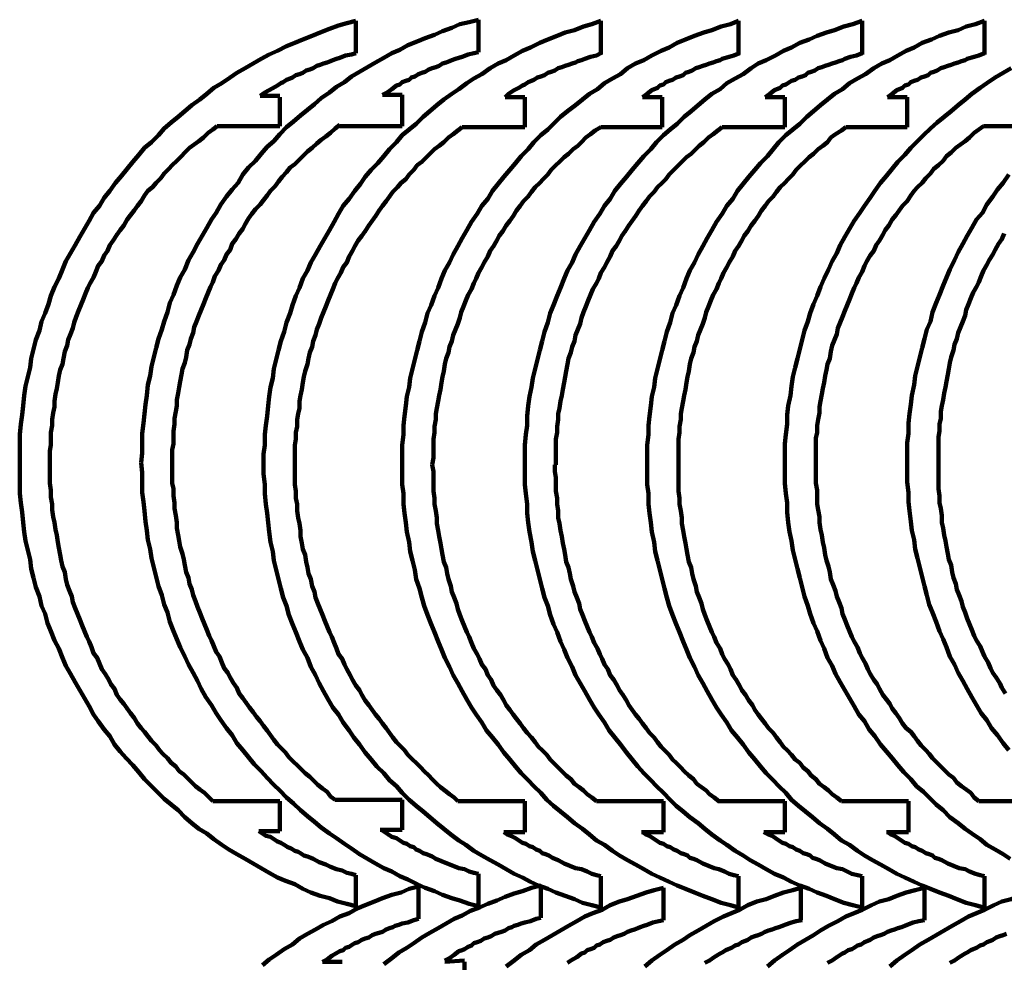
# Model space of a CAD drawing. Header units: inches. Extents: x 3 to 395, y -1 to 557.
# Tile 5 of 13: x 3 to 98, y 465 to 556. Entities that reach past the tile are written whole.
import ezdxf

# ---------------------------------------------------------------- set-up
doc = ezdxf.new("R2010")
doc.units = ezdxf.units.IN
doc.layers.add('P', color=250, linetype='CONTINUOUS', lineweight=100)

msp = doc.modelspace()

# ---------------------------------------------------------------- linework, layer by layer
at = {"layer": 'P', "color": 0, "linetype": 'CONTINUOUS'}
for points in [[(3, 512.889), (3, 513.778), (3, 514.778), (3, 515.667), (3.111, 516.667), (3.222, 517.556), (3.333, 518.444), (3.444, 519.444), (3.556, 520.333), (3.778, 521.222), (4, 522.111), (4.111, 523), (4.333, 523.889), (4.556, 524.778), (4.889, 525.667), (5.111, 526.556), (5.444, 527.333), (5.778, 528.222), (6, 529), (6.333, 529.889), (6.778, 530.667), (7.111, 531.556), (7.444, 532.333), (7.889, 533.111), (8.333, 533.889), (8.778, 534.667), (9.222, 535.444), (9.667, 536.222), (10.111, 537), (10.667, 537.667), (11.111, 538.444), (11.667, 539.111), (12.222, 539.889), (12.778, 540.556), (13.333, 541.222), (13.889, 541.889), (14.444, 542.556), (15, 543.222), (15.667, 543.778), (16.333, 544.444), (16.889, 545.111), (17.556, 545.667), (18.222, 546.222), (18.889, 546.778), (19.556, 547.333), (20.333, 547.889), (21, 548.444), (21.667, 549), (22.444, 549.444), (23.222, 550), (23.889, 550.444), (24.667, 550.889), (25.444, 551.333), (26.222, 551.778), (27, 552.222), (27.778, 552.556), (28.667, 553), (29.444, 553.333), (30.222, 553.667), (31.111, 554), (31.889, 554.333), (32.778, 554.667), (33.667, 555), (34.444, 555.222), (35.333, 555.444)], [(14.667, 513), (14.778, 513.889), (14.778, 514.889), (14.778, 515.778), (14.889, 516.778), (15, 517.667), (15.111, 518.556), (15.222, 519.444), (15.333, 520.444), (15.556, 521.333), (15.667, 522.222), (15.889, 523.111), (16.111, 524), (16.333, 524.889), (16.667, 525.778), (16.889, 526.556), (17.222, 527.444), (17.444, 528.333), (17.778, 529.111), (18.111, 530), (18.444, 530.778), (18.889, 531.556), (19.222, 532.444), (19.667, 533.222), (20.111, 534), (20.556, 534.778), (21, 535.556), (21.444, 536.333), (21.889, 537), (22.333, 537.778), (22.889, 538.556), (23.444, 539.222), (24, 539.889), (24.444, 540.667), (25, 541.333), (25.667, 542), (26.222, 542.667), (26.778, 543.333), (27.444, 543.889), (28, 544.556), (28.667, 545.222), (29.333, 545.778), (30, 546.333), (30.667, 546.889), (31.333, 547.444), (32, 548), (32.778, 548.556), (33.444, 549.111), (34.222, 549.556), (34.889, 550.111), (35.667, 550.556), (36.444, 551), (37.222, 551.444), (38, 551.889), (38.778, 552.333), (39.556, 552.667), (40.333, 553.111), (41.222, 553.444), (42, 553.778), (42.889, 554.111), (43.667, 554.444), (44.556, 554.778), (45.333, 555.111), (46.222, 555.333), (47.111, 555.556)], [(26.444, 512.778), (26.444, 513.778), (26.556, 514.667), (26.556, 515.667), (26.667, 516.556), (26.778, 517.444), (26.889, 518.444), (27, 519.333), (27.111, 520.222), (27.333, 521.111), (27.444, 522), (27.667, 522.889), (27.889, 523.778), (28.111, 524.667), (28.444, 525.556), (28.667, 526.444), (29, 527.333), (29.222, 528.111), (29.556, 529), (29.889, 529.778), (30.222, 530.667), (30.667, 531.444), (31, 532.222), (31.444, 533), (31.889, 533.778), (32.333, 534.556), (32.778, 535.333), (33.222, 536.111), (33.667, 536.889), (34.111, 537.667), (34.667, 538.333), (35.222, 539.111), (35.778, 539.778), (36.222, 540.444), (36.778, 541.111), (37.444, 541.778), (38, 542.444), (38.556, 543.111), (39.222, 543.778), (39.778, 544.444), (40.444, 545), (41.111, 545.556), (41.778, 546.222), (42.444, 546.778), (43.111, 547.333), (43.778, 547.889), (44.556, 548.444), (45.222, 548.889), (46, 549.444), (46.667, 549.889), (47.444, 550.333), (48.222, 550.889), (49, 551.333), (49.778, 551.667), (50.556, 552.111), (51.333, 552.556), (52.111, 552.889), (53, 553.333), (53.778, 553.667), (54.667, 554), (55.444, 554.333), (56.333, 554.556), (57.222, 554.889), (58, 555.111), (58.889, 555.444)], [(35.333, 555.444), (35.333, 552.333)], [(39.778, 512.778), (39.778, 513.778), (39.778, 514.667), (39.889, 515.667), (39.889, 516.556), (40, 517.444), (40.111, 518.444), (40.222, 519.333), (40.444, 520.222), (40.556, 521.111), (40.778, 522), (41, 522.889), (41.222, 523.778), (41.444, 524.667), (41.667, 525.556), (42, 526.444), (42.222, 527.333), (42.556, 528.111), (42.889, 529), (43.222, 529.778), (43.556, 530.667), (43.889, 531.444), (44.333, 532.222), (44.667, 533), (45.111, 533.778), (45.556, 534.556), (46, 535.333), (46.444, 536.111), (47, 536.889), (47.444, 537.667), (48, 538.333), (48.444, 539.111), (49, 539.778), (49.556, 540.444), (50.111, 541.111), (50.667, 541.778), (51.222, 542.444), (51.889, 543.111), (52.444, 543.778), (53.111, 544.444), (53.778, 545), (54.333, 545.556), (55, 546.222), (55.667, 546.778), (56.444, 547.333), (57.111, 547.889), (57.778, 548.444), (58.556, 548.889), (59.222, 549.444), (60, 549.889), (60.778, 550.333), (61.444, 550.889), (62.222, 551.333), (63, 551.667), (63.778, 552.111), (64.667, 552.556), (65.444, 552.889), (66.222, 553.333), (67, 553.667), (67.889, 554), (68.778, 554.333), (69.556, 554.556), (70.444, 554.889), (71.333, 555.111), (72.111, 555.444)], [(47.111, 555.556), (47.111, 552.444)], [(51.556, 512.778), (51.556, 513.778), (51.556, 514.667), (51.667, 515.667), (51.778, 516.556), (51.778, 517.444), (51.889, 518.444), (52, 519.333), (52.222, 520.222), (52.333, 521.111), (52.556, 522), (52.778, 522.889), (53, 523.778), (53.222, 524.667), (53.444, 525.556), (53.778, 526.444), (54, 527.333), (54.333, 528.111), (54.667, 529), (55, 529.778), (55.333, 530.667), (55.667, 531.444), (56.111, 532.222), (56.444, 533), (56.889, 533.778), (57.333, 534.556), (57.778, 535.333), (58.222, 536.111), (58.778, 536.889), (59.222, 537.667), (59.778, 538.333), (60.222, 539.111), (60.778, 539.778), (61.333, 540.444), (61.889, 541.111), (62.444, 541.778), (63, 542.444), (63.667, 543.111), (64.222, 543.778), (64.889, 544.444), (65.556, 545), (66.222, 545.556), (66.889, 546.222), (67.556, 546.778), (68.222, 547.333), (68.889, 547.889), (69.556, 548.444), (70.333, 548.889), (71, 549.444), (71.778, 549.889), (72.556, 550.333), (73.333, 550.889), (74, 551.333), (74.778, 551.667), (75.667, 552.111), (76.444, 552.556), (77.222, 552.889), (78, 553.333), (78.889, 553.667), (79.667, 554), (80.556, 554.333), (81.333, 554.556), (82.222, 554.889), (83.111, 555.111), (84, 555.444)], [(58.889, 555.444), (58.889, 552.222)], [(63.333, 512.778), (63.333, 513.778), (63.333, 514.667), (63.444, 515.667), (63.444, 516.556), (63.556, 517.444), (63.667, 518.444), (63.778, 519.333), (64, 520.222), (64.111, 521.111), (64.333, 522), (64.556, 522.889), (64.778, 523.778), (65, 524.667), (65.222, 525.556), (65.556, 526.444), (65.778, 527.333), (66.111, 528.111), (66.444, 529), (66.778, 529.778), (67.111, 530.667), (67.444, 531.444), (67.889, 532.222), (68.222, 533), (68.667, 533.778), (69.111, 534.556), (69.556, 535.333), (70, 536.111), (70.556, 536.889), (71, 537.667), (71.556, 538.333), (72, 539.111), (72.556, 539.778), (73.111, 540.444), (73.667, 541.111), (74.222, 541.778), (74.889, 542.444), (75.444, 543.111), (76, 543.778), (76.667, 544.444), (77.333, 545), (78, 545.556), (78.667, 546.222), (79.333, 546.778), (80, 547.333), (80.667, 547.889), (81.333, 548.444), (82.111, 548.889), (82.778, 549.444), (83.556, 549.889), (84.333, 550.333), (85.111, 550.889), (85.889, 551.333), (86.667, 551.667), (87.444, 552.111), (88.222, 552.556), (89, 552.889), (89.778, 553.333), (90.667, 553.667), (91.444, 554), (92.333, 554.333), (93.222, 554.556), (94, 554.889), (94.889, 555.111), (95.778, 555.444)], [(72.111, 555.444), (72.111, 552.222)], [(84, 555.444), (84, 552.222)], [(95.778, 555.444), (95.778, 552.222)], [(26.111, 548.222), (26.556, 548.556), (27, 548.778), (27.556, 549.111), (27.778, 549.222), (28.111, 549.444), (28.333, 549.556), (28.667, 549.778), (29, 549.889), (29.222, 550), (29.556, 550.222), (29.889, 550.333), (30.222, 550.444), (30.556, 550.667), (30.889, 550.778), (31.222, 550.889), (31.556, 551.111), (31.889, 551.222), (32.222, 551.333), (32.556, 551.444), (32.889, 551.556), (33.111, 551.667), (33.444, 551.778), (33.778, 551.889), (34.333, 552.111), (34.889, 552.222), (35.333, 552.333)], [(37.889, 548.333), (38.333, 548.556), (38.778, 548.889), (39.222, 549.222), (39.556, 549.333), (39.778, 549.556), (40.111, 549.667), (40.444, 549.778), (40.667, 550), (41, 550.111), (41.333, 550.333), (41.667, 550.444), (42, 550.556), (42.333, 550.778), (42.667, 550.889), (43, 551), (43.333, 551.111), (43.667, 551.333), (44, 551.444), (44.333, 551.556), (44.556, 551.667), (44.889, 551.778), (45.222, 551.889), (45.556, 552), (46.111, 552.222), (46.667, 552.333), (47.111, 552.444)], [(49.667, 548.111), (50, 548.444), (50.556, 548.778), (51, 549), (51.333, 549.222), (51.556, 549.333), (51.889, 549.556), (52.222, 549.667), (52.444, 549.778), (52.778, 550), (53.111, 550.111), (53.444, 550.222), (53.778, 550.444), (54.111, 550.556), (54.444, 550.667), (54.778, 550.889), (55.111, 551), (55.444, 551.111), (55.778, 551.222), (56.111, 551.333), (56.444, 551.444), (56.667, 551.556), (57, 551.667), (57.333, 551.778), (57.889, 552), (58.444, 552.111), (58.889, 552.333)], [(62.889, 548.111), (63.333, 548.444), (63.778, 548.778), (64.333, 549), (64.556, 549.222), (64.889, 549.333), (65.111, 549.556), (65.444, 549.667), (65.778, 549.778), (66.111, 550), (66.444, 550.111), (66.778, 550.222), (67, 550.444), (67.333, 550.556), (67.667, 550.667), (68, 550.889), (68.333, 551), (68.667, 551.111), (69, 551.222), (69.333, 551.333), (69.667, 551.444), (70, 551.556), (70.333, 551.667), (70.556, 551.778), (71.222, 552), (71.667, 552.111), (72.222, 552.333)], [(74.667, 548.111), (75.111, 548.444), (75.556, 548.778), (76.111, 549), (76.333, 549.222), (76.667, 549.333), (77, 549.556), (77.222, 549.667), (77.556, 549.778), (77.889, 550), (78.222, 550.111), (78.556, 550.222), (78.778, 550.444), (79.111, 550.556), (79.444, 550.667), (79.778, 550.889), (80.111, 551), (80.444, 551.111), (80.778, 551.222), (81.111, 551.333), (81.444, 551.444), (81.778, 551.556), (82.111, 551.667), (82.333, 551.778), (82.889, 552), (83.444, 552.111), (84, 552.333)], [(86.444, 548.111), (86.889, 548.444), (87.333, 548.778), (87.889, 549), (88.111, 549.222), (88.444, 549.333), (88.667, 549.556), (89, 549.667), (89.333, 549.778), (89.667, 550), (90, 550.111), (90.333, 550.222), (90.556, 550.444), (90.889, 550.556), (91.222, 550.667), (91.556, 550.889), (91.889, 551), (92.222, 551.111), (92.556, 551.222), (92.889, 551.333), (93.222, 551.444), (93.556, 551.556), (93.889, 551.667), (94.111, 551.778), (94.778, 552), (95.222, 552.111), (95.778, 552.333)], [(76.556, 512.889), (76.556, 513.778), (76.556, 514.778), (76.667, 515.667), (76.778, 516.667), (76.778, 517.556), (76.889, 518.444), (77.111, 519.444), (77.222, 520.333), (77.333, 521.222), (77.556, 522.111), (77.778, 523), (78, 523.889), (78.222, 524.778), (78.444, 525.667), (78.778, 526.556), (79, 527.333), (79.333, 528.222), (79.667, 529), (80, 529.889), (80.333, 530.667), (80.778, 531.556), (81.111, 532.333), (81.556, 533.111), (81.889, 533.889), (82.333, 534.667), (82.778, 535.444), (83.222, 536.222), (83.778, 537), (84.222, 537.667), (84.778, 538.444), (85.222, 539.111), (85.778, 539.889), (86.333, 540.556), (86.889, 541.222), (87.444, 541.889), (88.111, 542.556), (88.667, 543.222), (89.222, 543.778), (89.889, 544.444), (90.556, 545.111), (91.222, 545.667), (91.889, 546.222), (92.556, 546.778), (93.222, 547.333), (93.889, 547.889), (94.556, 548.444), (95.333, 549), (96, 549.444), (96.778, 550), (97.556, 550.444), (98.333, 550.889)], [(26.111, 548.222), (28, 548.222)], [(37.889, 548.333), (39.778, 548.333)], [(39.778, 548.333), (39.778, 545.333)], [(28, 548.111), (28, 545.333)], [(49.667, 548.111), (51.556, 548.111)], [(51.556, 548.111), (51.556, 545.222)], [(62.889, 548.111), (64.778, 548.111)], [(64.778, 548.111), (64.778, 545.222)], [(74.667, 548.111), (76.556, 548.111)], [(76.556, 548.111), (76.556, 545.222)], [(86.444, 548.111), (88.333, 548.111)], [(88.333, 548.111), (88.333, 545.222)], [(5.889, 512.889), (5.889, 513.444), (5.889, 514.111), (6, 514.667), (6, 515.333), (6, 515.889), (6.111, 516.556), (6.111, 517.111), (6.222, 517.778), (6.333, 518.333), (6.333, 518.889), (6.444, 519.556), (6.556, 520.111), (6.667, 520.667), (6.778, 521.333), (6.889, 521.889), (7.111, 522.444), (7.222, 523), (7.333, 523.667), (7.556, 524.222), (7.667, 524.778), (7.889, 525.333), (8.111, 525.889), (8.222, 526.444), (8.444, 527), (8.667, 527.556), (8.889, 528.111), (9.111, 528.667), (9.333, 529.222), (9.556, 529.778), (9.778, 530.222), (10.111, 530.778), (10.333, 531.333), (10.556, 531.889), (10.889, 532.333), (11.111, 532.889), (11.444, 533.333), (11.667, 533.889), (12, 534.333), (12.333, 534.889), (12.667, 535.333), (13, 535.778), (13.333, 536.333), (13.667, 536.778), (14, 537.222), (14.333, 537.667), (14.667, 538.111), (15, 538.667), (15.333, 539.111), (15.778, 539.444), (16.111, 539.889), (16.556, 540.333), (16.889, 540.778), (17.333, 541.222), (17.667, 541.556), (18.111, 542), (18.556, 542.444), (18.889, 542.778), (19.333, 543.222), (19.778, 543.556), (20.222, 543.889), (20.667, 544.222), (21.111, 544.667), (21.556, 545), (22, 545.333)], [(17.667, 513), (17.667, 513.556), (17.667, 514.222), (17.778, 514.778), (17.778, 515.444), (17.778, 516), (17.889, 516.667), (17.889, 517.222), (18, 517.889), (18.111, 518.444), (18.111, 519), (18.222, 519.667), (18.333, 520.222), (18.444, 520.778), (18.556, 521.444), (18.667, 522), (18.889, 522.556), (19, 523.111), (19.111, 523.778), (19.333, 524.333), (19.444, 524.889), (19.667, 525.444), (19.778, 526), (20, 526.556), (20.222, 527.111), (20.444, 527.667), (20.667, 528.222), (20.889, 528.778), (21.111, 529.333), (21.333, 529.889), (21.556, 530.333), (21.778, 530.889), (22.111, 531.444), (22.333, 532), (22.667, 532.444), (22.889, 533), (23.222, 533.444), (23.444, 534), (23.778, 534.444), (24.111, 535), (24.444, 535.444), (24.667, 535.889), (25, 536.444), (25.333, 536.889), (25.667, 537.333), (26.111, 537.778), (26.444, 538.222), (26.778, 538.667), (27.111, 539.111), (27.556, 539.556), (27.889, 540), (28.222, 540.444), (28.667, 540.889), (29, 541.333), (29.444, 541.667), (29.889, 542.111), (30.222, 542.444), (30.667, 542.889), (31.111, 543.222), (31.556, 543.667), (32, 544), (32.444, 544.333), (32.889, 544.667), (33.333, 545.111), (33.778, 545.444)], [(22, 545.333), (28, 545.333)], [(33.778, 545.333), (39.778, 545.333)], [(79.556, 512.889), (79.556, 513.444), (79.556, 514.111), (79.556, 514.667), (79.556, 515.333), (79.667, 515.889), (79.667, 516.556), (79.778, 517.111), (79.889, 517.778), (79.889, 518.333), (80, 518.889), (80.111, 519.556), (80.222, 520.111), (80.333, 520.667), (80.444, 521.333), (80.556, 521.889), (80.667, 522.444), (80.889, 523), (81, 523.667), (81.111, 524.222), (81.333, 524.778), (81.556, 525.333), (81.667, 525.889), (81.889, 526.444), (82.111, 527), (82.333, 527.556), (82.556, 528.111), (82.778, 528.667), (83, 529.222), (83.222, 529.778), (83.444, 530.222), (83.667, 530.778), (84, 531.333), (84.222, 531.889), (84.444, 532.333), (84.778, 532.889), (85.111, 533.333), (85.333, 533.889), (85.667, 534.333), (86, 534.889), (86.222, 535.333), (86.556, 535.778), (86.889, 536.333), (87.222, 536.778), (87.556, 537.222), (87.889, 537.667), (88.333, 538.111), (88.667, 538.667), (89, 539.111), (89.333, 539.444), (89.778, 539.889), (90.111, 540.333), (90.556, 540.778), (90.889, 541.222), (91.333, 541.556), (91.778, 542), (92.111, 542.444), (92.556, 542.778), (93, 543.222), (93.444, 543.556), (93.889, 543.889), (94.333, 544.222), (94.778, 544.667), (95.222, 545), (95.667, 545.333)], [(95.667, 545.333), (101.556, 545.333)], [(29.444, 512.778), (29.444, 513.444), (29.444, 514), (29.444, 514.667), (29.556, 515.222), (29.556, 515.889), (29.667, 516.444), (29.667, 517.111), (29.778, 517.667), (29.889, 518.222), (29.889, 518.889), (30, 519.444), (30.111, 520), (30.222, 520.667), (30.333, 521.222), (30.444, 521.778), (30.667, 522.444), (30.778, 523), (30.889, 523.556), (31.111, 524.111), (31.222, 524.667), (31.444, 525.222), (31.556, 525.778), (31.778, 526.333), (32, 526.889), (32.222, 527.444), (32.444, 528), (32.667, 528.556), (32.889, 529.111), (33.111, 529.667), (33.333, 530.222), (33.556, 530.667), (33.889, 531.222), (34.111, 531.778), (34.444, 532.222), (34.667, 532.778), (35, 533.333), (35.222, 533.778), (35.556, 534.333), (35.889, 534.778), (36.222, 535.222), (36.556, 535.778), (36.889, 536.222), (37.222, 536.667), (37.556, 537.222), (37.889, 537.667), (38.222, 538.111), (38.556, 538.556), (38.889, 539), (39.333, 539.444), (39.667, 539.889), (40.111, 540.222), (40.444, 540.667), (40.889, 541.111), (41.222, 541.556), (41.667, 541.889), (42.111, 542.333), (42.444, 542.667), (42.889, 543.111), (43.333, 543.444), (43.778, 543.778), (44.222, 544.222), (44.667, 544.556), (45.111, 544.889), (45.556, 545.222)], [(42.667, 512.778), (42.778, 513.444), (42.778, 514), (42.778, 514.667), (42.778, 515.222), (42.889, 515.889), (42.889, 516.444), (43, 517.111), (43, 517.667), (43.111, 518.222), (43.222, 518.889), (43.333, 519.444), (43.444, 520), (43.556, 520.667), (43.667, 521.222), (43.778, 521.778), (43.889, 522.444), (44, 523), (44.222, 523.556), (44.333, 524.111), (44.556, 524.667), (44.667, 525.222), (44.889, 525.778), (45.111, 526.333), (45.333, 526.889), (45.444, 527.444), (45.667, 528), (45.889, 528.556), (46.111, 529.111), (46.444, 529.667), (46.667, 530.222), (46.889, 530.667), (47.111, 531.222), (47.444, 531.778), (47.667, 532.222), (48, 532.778), (48.222, 533.333), (48.556, 533.778), (48.889, 534.333), (49.111, 534.778), (49.444, 535.222), (49.778, 535.778), (50.111, 536.222), (50.444, 536.667), (50.778, 537.222), (51.111, 537.667), (51.444, 538.111), (51.889, 538.556), (52.222, 539), (52.556, 539.444), (53, 539.889), (53.333, 540.222), (53.778, 540.667), (54.111, 541.111), (54.556, 541.556), (54.889, 541.889), (55.333, 542.333), (55.778, 542.667), (56.222, 543.111), (56.667, 543.444), (57, 543.778), (57.444, 544.222), (57.889, 544.556), (58.333, 544.889), (58.889, 545.222)], [(45.556, 545.222), (51.556, 545.222)], [(54.556, 512.778), (54.556, 513.444), (54.556, 514), (54.556, 514.667), (54.556, 515.222), (54.667, 515.889), (54.667, 516.444), (54.778, 517.111), (54.778, 517.667), (54.889, 518.222), (55, 518.889), (55.111, 519.444), (55.222, 520), (55.333, 520.667), (55.444, 521.222), (55.556, 521.778), (55.667, 522.444), (55.778, 523), (56, 523.556), (56.111, 524.111), (56.333, 524.667), (56.444, 525.222), (56.667, 525.778), (56.889, 526.333), (57, 526.889), (57.222, 527.444), (57.444, 528), (57.667, 528.556), (57.889, 529.111), (58.111, 529.667), (58.444, 530.222), (58.667, 530.667), (58.889, 531.222), (59.222, 531.778), (59.444, 532.222), (59.778, 532.778), (60, 533.333), (60.333, 533.778), (60.667, 534.333), (60.889, 534.778), (61.222, 535.222), (61.556, 535.778), (61.889, 536.222), (62.222, 536.667), (62.556, 537.222), (62.889, 537.667), (63.222, 538.111), (63.556, 538.556), (64, 539), (64.333, 539.444), (64.778, 539.889), (65.111, 540.222), (65.444, 540.667), (65.889, 541.111), (66.333, 541.556), (66.667, 541.889), (67.111, 542.333), (67.556, 542.667), (68, 543.111), (68.333, 543.444), (68.778, 543.778), (69.222, 544.222), (69.667, 544.556), (70.111, 544.889), (70.556, 545.222)], [(58.889, 545.222), (64.778, 545.222)], [(66.333, 512.778), (66.333, 513.444), (66.333, 514), (66.333, 514.667), (66.333, 515.222), (66.444, 515.889), (66.444, 516.444), (66.556, 517.111), (66.556, 517.667), (66.667, 518.222), (66.778, 518.889), (66.889, 519.444), (67, 520), (67.111, 520.667), (67.222, 521.222), (67.333, 521.778), (67.444, 522.444), (67.556, 523), (67.778, 523.556), (67.889, 524.111), (68.111, 524.667), (68.222, 525.222), (68.444, 525.778), (68.667, 526.333), (68.889, 526.889), (69, 527.444), (69.222, 528), (69.444, 528.556), (69.667, 529.111), (70, 529.667), (70.222, 530.222), (70.444, 530.667), (70.667, 531.222), (71, 531.778), (71.222, 532.222), (71.556, 532.778), (71.778, 533.333), (72.111, 533.778), (72.444, 534.333), (72.667, 534.778), (73, 535.222), (73.333, 535.778), (73.667, 536.222), (74, 536.667), (74.333, 537.222), (74.667, 537.667), (75, 538.111), (75.444, 538.556), (75.778, 539), (76.111, 539.444), (76.556, 539.889), (76.889, 540.222), (77.333, 540.667), (77.667, 541.111), (78.111, 541.556), (78.444, 541.889), (78.889, 542.333), (79.333, 542.667), (79.778, 543.111), (80.222, 543.444), (80.667, 543.778), (81, 544.222), (81.444, 544.556), (82, 544.889), (82.444, 545.222)], [(70.556, 545.222), (76.556, 545.222)], [(82.444, 545.222), (88.333, 545.222)], [(88.333, 513), (88.333, 513.889), (88.333, 514.889), (88.444, 515.778), (88.444, 516.778), (88.556, 517.667), (88.667, 518.556), (88.778, 519.444), (89, 520.444), (89.111, 521.333), (89.333, 522.222), (89.556, 523.111), (89.778, 524), (90, 524.889), (90.222, 525.778), (90.556, 526.556), (90.778, 527.444), (91.111, 528.333), (91.444, 529.111), (91.778, 530), (92.111, 530.778), (92.444, 531.556), (92.889, 532.444), (93.222, 533.222), (93.667, 534), (94.111, 534.778), (94.556, 535.556), (95, 536.333), (95.556, 537), (96, 537.778), (96.556, 538.556), (97, 539.222), (97.556, 539.889), (98.111, 540.667)], [(91.333, 513), (91.333, 513.556), (91.333, 514.222), (91.333, 514.778), (91.333, 515.444), (91.444, 516), (91.444, 516.667), (91.556, 517.222), (91.556, 517.889), (91.667, 518.444), (91.778, 519), (91.889, 519.667), (92, 520.222), (92.111, 520.778), (92.222, 521.444), (92.333, 522), (92.444, 522.556), (92.556, 523.111), (92.778, 523.778), (92.889, 524.333), (93.111, 524.889), (93.222, 525.444), (93.444, 526), (93.667, 526.556), (93.889, 527.111), (94, 527.667), (94.222, 528.222), (94.444, 528.778), (94.667, 529.333), (95, 529.889), (95.222, 530.333), (95.444, 530.889), (95.667, 531.444), (96, 532), (96.222, 532.444), (96.556, 533), (96.778, 533.444), (97.111, 534), (97.444, 534.444), (97.667, 535)], [(35.333, 470.333), (34.444, 470.556), (33.556, 470.778), (32.778, 471.111), (31.889, 471.333), (31, 471.667), (30.222, 472), (29.444, 472.444), (28.556, 472.778), (27.778, 473.111), (27, 473.556), (26.222, 474), (25.444, 474.444), (24.667, 474.889), (23.889, 475.333), (23.111, 475.778), (22.444, 476.222), (21.667, 476.778), (21, 477.333), (20.222, 477.778), (19.556, 478.333), (18.889, 478.889), (18.222, 479.556), (17.556, 480.111), (16.889, 480.667), (16.222, 481.333), (15.667, 481.889), (15, 482.556), (14.444, 483.222), (13.889, 483.889), (13.222, 484.556), (12.667, 485.222), (12.111, 485.889), (11.667, 486.667), (11.111, 487.333), (10.556, 488.111), (10.111, 488.778), (9.667, 489.556), (9.222, 490.333), (8.778, 491.111), (8.333, 491.889), (7.889, 492.667), (7.444, 493.444), (7.111, 494.222), (6.778, 495.111), (6.333, 495.889), (6, 496.778), (5.667, 497.556), (5.444, 498.444), (5.111, 499.222), (4.889, 500.111), (4.556, 501), (4.333, 501.889), (4.111, 502.778), (4, 503.667), (3.778, 504.556), (3.556, 505.444), (3.444, 506.333), (3.333, 507.222), (3.222, 508.222), (3.111, 509.111), (3, 510), (3, 511), (3, 511.889), (3, 512.889)], [(21.556, 480.444), (21.222, 480.778), (20.778, 481.222), (20.333, 481.556), (19.889, 481.889), (19.556, 482.222), (19.111, 482.667), (18.778, 483), (18.333, 483.333), (18, 483.778), (17.556, 484.111), (17.222, 484.556), (16.778, 485), (16.444, 485.333), (16.111, 485.778), (15.667, 486.222), (15.333, 486.667), (15, 487.111), (14.667, 487.444), (14.333, 487.889), (14, 488.444), (13.667, 488.889), (13.333, 489.333), (13, 489.778), (12.667, 490.222), (12.333, 490.667), (12.111, 491.222), (11.778, 491.667), (11.556, 492.111), (11.222, 492.667), (10.889, 493.111), (10.667, 493.667), (10.444, 494.222), (10.111, 494.667), (9.889, 495.222), (9.667, 495.778), (9.444, 496.222), (9.222, 496.778), (9, 497.333), (8.778, 497.889), (8.556, 498.444), (8.333, 499), (8.111, 499.556), (8, 500.111), (7.778, 500.667), (7.556, 501.222), (7.444, 501.778), (7.333, 502.444), (7.111, 503), (7, 503.556), (6.889, 504.111), (6.778, 504.778), (6.667, 505.333), (6.556, 506), (6.444, 506.556), (6.333, 507.222), (6.222, 507.778), (6.111, 508.444), (6.111, 509), (6, 509.667), (6, 510.333), (5.889, 511), (5.889, 511.556), (5.889, 512.222), (5.889, 512.889)], [(47.111, 470.333), (46.222, 470.556), (45.333, 470.889), (44.556, 471.111), (43.667, 471.444), (42.889, 471.778), (42, 472.111), (41.222, 472.444), (40.333, 472.889), (39.556, 473.222), (38.778, 473.667), (38, 474), (37.222, 474.444), (36.444, 474.889), (35.667, 475.333), (34.889, 475.889), (34.222, 476.333), (33.444, 476.889), (32.778, 477.333), (32, 477.889), (31.333, 478.444), (30.667, 479), (30, 479.556), (29.333, 480.222), (28.667, 480.778), (28, 481.444), (27.444, 482), (26.778, 482.667), (26.222, 483.333), (25.556, 484), (25, 484.667), (24.444, 485.333), (23.889, 486), (23.444, 486.778), (22.889, 487.444), (22.333, 488.222), (21.889, 488.889), (21.444, 489.667), (20.889, 490.444), (20.444, 491.222), (20.111, 492), (19.667, 492.778), (19.222, 493.556), (18.889, 494.333), (18.444, 495.222), (18.111, 496), (17.778, 496.778), (17.444, 497.667), (17.222, 498.556), (16.889, 499.333), (16.667, 500.222), (16.333, 501.111), (16.111, 502), (15.889, 502.889), (15.667, 503.778), (15.556, 504.667), (15.333, 505.556), (15.222, 506.444), (15.111, 507.333), (15, 508.333), (14.889, 509.222), (14.778, 510.111), (14.778, 511.111), (14.778, 512), (14.667, 513)], [(33.333, 480.556), (32.889, 480.889), (32.556, 481.333), (32.111, 481.667), (31.667, 482), (31.333, 482.333), (30.889, 482.778), (30.444, 483.111), (30.111, 483.444), (29.667, 483.889), (29.333, 484.222), (28.889, 484.667), (28.556, 485.111), (28.222, 485.444), (27.778, 485.889), (27.444, 486.333), (27.111, 486.778), (26.778, 487.222), (26.444, 487.667), (26.111, 488.111), (25.778, 488.556), (25.444, 489), (25.111, 489.444), (24.778, 489.889), (24.444, 490.333), (24.111, 490.778), (23.889, 491.333), (23.556, 491.778), (23.222, 492.333), (23, 492.778), (22.667, 493.222), (22.444, 493.778), (22.222, 494.333), (21.889, 494.778), (21.667, 495.333), (21.444, 495.889), (21.222, 496.333), (21, 496.889), (20.778, 497.444), (20.556, 498), (20.333, 498.556), (20.111, 499.111), (19.889, 499.667), (19.667, 500.222), (19.556, 500.778), (19.333, 501.333), (19.222, 501.889), (19, 502.444), (18.889, 503.111), (18.778, 503.667), (18.667, 504.222), (18.444, 504.889), (18.333, 505.444), (18.222, 506), (18.111, 506.667), (18.111, 507.222), (18, 507.889), (17.889, 508.556), (17.889, 509.111), (17.778, 509.778), (17.778, 510.444), (17.667, 511), (17.667, 511.667), (17.667, 512.333), (17.667, 513)], [(58.889, 470.222), (58, 470.444), (57.111, 470.667), (56.333, 471), (55.444, 471.333), (54.556, 471.667), (53.778, 472), (52.889, 472.333), (52.111, 472.667), (51.333, 473.111), (50.556, 473.444), (49.778, 473.889), (49, 474.333), (48.222, 474.778), (47.444, 475.222), (46.667, 475.667), (45.889, 476.222), (45.222, 476.667), (44.444, 477.222), (43.778, 477.778), (43.111, 478.333), (42.444, 478.889), (41.778, 479.444), (41.111, 480), (40.444, 480.556), (39.778, 481.222), (39.222, 481.889), (38.556, 482.444), (38, 483.111), (37.333, 483.778), (36.778, 484.444), (36.222, 485.111), (35.667, 485.889), (35.111, 486.556), (34.667, 487.222), (34.111, 488), (33.667, 488.778), (33.111, 489.444), (32.667, 490.222), (32.222, 491), (31.778, 491.778), (31.444, 492.556), (31, 493.333), (30.667, 494.222), (30.222, 495), (29.889, 495.778), (29.556, 496.667), (29.222, 497.444), (28.889, 498.333), (28.667, 499.222), (28.333, 500), (28.111, 500.889), (27.889, 501.778), (27.667, 502.667), (27.444, 503.556), (27.333, 504.444), (27.111, 505.333), (27, 506.333), (26.889, 507.222), (26.778, 508.111), (26.667, 509), (26.556, 510), (26.556, 510.889), (26.444, 511.889), (26.444, 512.778)], [(45.111, 480.444), (44.778, 480.778), (44.333, 481.111), (43.889, 481.444), (43.444, 481.778), (43.111, 482.111), (42.667, 482.556), (42.333, 482.889), (41.889, 483.333), (41.556, 483.667), (41.111, 484.111), (40.778, 484.444), (40.333, 484.889), (40, 485.333), (39.667, 485.667), (39.222, 486.111), (38.889, 486.556), (38.556, 487), (38.222, 487.444), (37.889, 487.889), (37.556, 488.333), (37.222, 488.778), (36.889, 489.222), (36.556, 489.667), (36.222, 490.111), (35.889, 490.667), (35.667, 491.111), (35.333, 491.556), (35, 492.111), (34.778, 492.556), (34.444, 493.111), (34.222, 493.556), (34, 494.111), (33.667, 494.556), (33.444, 495.111), (33.222, 495.667), (33, 496.222), (32.778, 496.667), (32.556, 497.222), (32.333, 497.778), (32.111, 498.333), (31.889, 498.889), (31.667, 499.444), (31.444, 500), (31.333, 500.556), (31.111, 501.111), (31, 501.778), (30.778, 502.333), (30.667, 502.889), (30.556, 503.444), (30.444, 504.111), (30.222, 504.667), (30.111, 505.222), (30, 505.889), (30, 506.444), (29.889, 507.111), (29.778, 507.667), (29.667, 508.333), (29.667, 509), (29.556, 509.556), (29.556, 510.222), (29.444, 510.889), (29.444, 511.556), (29.444, 512.111), (29.444, 512.778)], [(72.111, 470.222), (71.333, 470.444), (70.444, 470.667), (69.556, 471), (68.667, 471.333), (67.889, 471.667), (67, 472), (66.222, 472.333), (65.444, 472.667), (64.556, 473.111), (63.778, 473.444), (63, 473.889), (62.222, 474.333), (61.444, 474.778), (60.667, 475.222), (60, 475.667), (59.222, 476.222), (58.444, 476.667), (57.778, 477.222), (57.111, 477.778), (56.333, 478.333), (55.667, 478.889), (55, 479.444), (54.333, 480), (53.667, 480.556), (53.111, 481.222), (52.444, 481.889), (51.889, 482.444), (51.222, 483.111), (50.667, 483.778), (50.111, 484.444), (49.556, 485.111), (49, 485.889), (48.444, 486.556), (47.889, 487.222), (47.444, 488), (46.889, 488.778), (46.444, 489.444), (46, 490.222), (45.556, 491), (45.111, 491.778), (44.667, 492.556), (44.333, 493.333), (43.889, 494.222), (43.556, 495), (43.222, 495.778), (42.889, 496.667), (42.556, 497.444), (42.222, 498.333), (41.889, 499.222), (41.667, 500), (41.444, 500.889), (41.111, 501.778), (41, 502.667), (40.778, 503.556), (40.556, 504.444), (40.444, 505.333), (40.222, 506.333), (40.111, 507.222), (40, 508.111), (39.889, 509), (39.889, 510), (39.778, 510.889), (39.778, 511.889), (39.778, 512.778)], [(58.444, 480.444), (58, 480.778), (57.556, 481.111), (57.222, 481.444), (56.778, 481.778), (56.333, 482.111), (56, 482.556), (55.556, 482.889), (55.111, 483.333), (54.778, 483.667), (54.333, 484.111), (54, 484.444), (53.667, 484.889), (53.222, 485.333), (52.889, 485.667), (52.556, 486.111), (52.222, 486.556), (51.778, 487), (51.444, 487.444), (51.111, 487.889), (50.778, 488.333), (50.444, 488.778), (50.111, 489.222), (49.778, 489.667), (49.556, 490.111), (49.222, 490.667), (48.889, 491.111), (48.556, 491.556), (48.333, 492.111), (48, 492.556), (47.778, 493.111), (47.444, 493.556), (47.222, 494.111), (47, 494.556), (46.667, 495.111), (46.444, 495.667), (46.222, 496.222), (46, 496.667), (45.778, 497.222), (45.556, 497.778), (45.333, 498.333), (45.111, 498.889), (45, 499.444), (44.778, 500), (44.556, 500.556), (44.444, 501.111), (44.222, 501.778), (44.111, 502.333), (44, 502.889), (43.778, 503.444), (43.667, 504.111), (43.556, 504.667), (43.444, 505.222), (43.333, 505.889), (43.222, 506.444), (43.111, 507.111), (43.111, 507.667), (43, 508.333), (42.889, 509), (42.889, 509.556), (42.778, 510.222), (42.778, 510.889), (42.778, 511.556), (42.778, 512.111), (42.667, 512.778)], [(84, 470.222), (83.111, 470.444), (82.222, 470.667), (81.333, 471), (80.556, 471.333), (79.667, 471.667), (78.889, 472), (78, 472.333), (77.222, 472.667), (76.444, 473.111), (75.556, 473.444), (74.778, 473.889), (74, 474.333), (73.222, 474.778), (72.556, 475.222), (71.778, 475.667), (71, 476.222), (70.333, 476.667), (69.556, 477.222), (68.889, 477.778), (68.222, 478.333), (67.444, 478.889), (66.778, 479.444), (66.111, 480), (65.556, 480.556), (64.889, 481.222), (64.222, 481.889), (63.667, 482.444), (63, 483.111), (62.444, 483.778), (61.889, 484.444), (61.333, 485.111), (60.778, 485.889), (60.222, 486.556), (59.667, 487.222), (59.222, 488), (58.667, 488.778), (58.222, 489.444), (57.778, 490.222), (57.333, 491), (56.889, 491.778), (56.444, 492.556), (56.111, 493.333), (55.667, 494.222), (55.333, 495), (55, 495.778), (54.667, 496.667), (54.333, 497.444), (54, 498.333), (53.778, 499.222), (53.444, 500), (53.222, 500.889), (53, 501.778), (52.778, 502.667), (52.556, 503.556), (52.333, 504.444), (52.222, 505.333), (52, 506.333), (51.889, 507.222), (51.778, 508.111), (51.778, 509), (51.667, 510), (51.556, 510.889), (51.556, 511.889), (51.556, 512.778)], [(70.222, 480.444), (69.778, 480.778), (69.333, 481.111), (69, 481.444), (68.556, 481.778), (68.111, 482.111), (67.778, 482.556), (67.333, 482.889), (66.889, 483.333), (66.556, 483.667), (66.111, 484.111), (65.778, 484.444), (65.444, 484.889), (65, 485.333), (64.667, 485.667), (64.333, 486.111), (64, 486.556), (63.556, 487), (63.222, 487.444), (62.889, 487.889), (62.556, 488.333), (62.222, 488.778), (61.889, 489.222), (61.556, 489.667), (61.333, 490.111), (61, 490.667), (60.667, 491.111), (60.444, 491.556), (60.111, 492.111), (59.778, 492.556), (59.556, 493.111), (59.222, 493.556), (59, 494.111), (58.778, 494.556), (58.556, 495.111), (58.222, 495.667), (58, 496.222), (57.778, 496.667), (57.556, 497.222), (57.333, 497.778), (57.111, 498.333), (56.889, 498.889), (56.778, 499.444), (56.556, 500), (56.333, 500.556), (56.222, 501.111), (56, 501.778), (55.889, 502.333), (55.778, 502.889), (55.556, 503.444), (55.444, 504.111), (55.333, 504.667), (55.222, 505.222), (55.111, 505.889), (55, 506.444), (54.889, 507.111), (54.778, 507.667), (54.778, 508.333), (54.667, 509), (54.667, 509.556), (54.556, 510.222), (54.556, 510.889), (54.556, 511.556), (54.444, 512.111), (54.444, 512.778)], [(95.667, 470.222), (94.889, 470.444), (94, 470.667), (93.111, 471), (92.333, 471.333), (91.444, 471.667), (90.556, 472), (89.778, 472.333), (89, 472.667), (88.111, 473.111), (87.333, 473.444), (86.556, 473.889), (85.778, 474.333), (85, 474.778), (84.222, 475.222), (83.556, 475.667), (82.778, 476.222), (82, 476.667), (81.333, 477.222), (80.667, 477.778), (79.889, 478.333), (79.222, 478.889), (78.556, 479.444), (77.889, 480), (77.222, 480.556), (76.667, 481.222), (76, 481.889), (75.444, 482.444), (74.778, 483.111), (74.222, 483.778), (73.667, 484.444), (73.111, 485.111), (72.556, 485.889), (72, 486.556), (71.444, 487.222), (71, 488), (70.444, 488.778), (70, 489.444), (69.556, 490.222), (69.111, 491), (68.667, 491.778), (68.222, 492.556), (67.889, 493.333), (67.444, 494.222), (67.111, 495), (66.778, 495.778), (66.444, 496.667), (66.111, 497.444), (65.778, 498.333), (65.444, 499.222), (65.222, 500), (65, 500.889), (64.778, 501.778), (64.556, 502.667), (64.333, 503.556), (64.111, 504.444), (64, 505.333), (63.778, 506.333), (63.667, 507.222), (63.556, 508.111), (63.444, 509), (63.444, 510), (63.333, 510.889), (63.333, 511.889), (63.333, 512.778)], [(82, 480.444), (81.556, 480.778), (81.111, 481.111), (80.778, 481.444), (80.333, 481.778), (79.889, 482.111), (79.556, 482.556), (79.111, 482.889), (78.778, 483.333), (78.333, 483.667), (78, 484.111), (77.556, 484.444), (77.222, 484.889), (76.778, 485.333), (76.444, 485.667), (76.111, 486.111), (75.778, 486.556), (75.444, 487), (75, 487.444), (74.667, 487.889), (74.333, 488.333), (74, 488.778), (73.667, 489.222), (73.444, 489.667), (73.111, 490.111), (72.778, 490.667), (72.444, 491.111), (72.222, 491.556), (71.889, 492.111), (71.556, 492.556), (71.333, 493.111), (71.111, 493.556), (70.778, 494.111), (70.556, 494.556), (70.333, 495.111), (70, 495.667), (69.778, 496.222), (69.556, 496.667), (69.333, 497.222), (69.111, 497.778), (68.889, 498.333), (68.667, 498.889), (68.556, 499.444), (68.333, 500), (68.111, 500.556), (68, 501.111), (67.778, 501.778), (67.667, 502.333), (67.556, 502.889), (67.333, 503.444), (67.222, 504.111), (67.111, 504.667), (67, 505.222), (66.889, 505.889), (66.778, 506.444), (66.667, 507.111), (66.667, 507.667), (66.556, 508.333), (66.444, 509), (66.444, 509.556), (66.333, 510.222), (66.333, 510.889), (66.333, 511.556), (66.333, 512.111), (66.333, 512.778)], [(98.222, 474.889), (97.556, 475.333), (96.778, 475.778), (96, 476.222), (95.333, 476.778), (94.556, 477.333), (93.889, 477.778), (93.222, 478.333), (92.444, 478.889), (91.778, 479.556), (91.111, 480.111), (90.556, 480.667), (89.889, 481.333), (89.222, 481.889), (88.667, 482.556), (88, 483.222), (87.444, 483.889), (86.889, 484.556), (86.333, 485.222), (85.778, 485.889), (85.222, 486.667), (84.667, 487.333), (84.222, 488.111), (83.667, 488.778), (83.222, 489.556), (82.778, 490.333), (82.333, 491.111), (81.889, 491.889), (81.444, 492.667), (81.111, 493.444), (80.667, 494.222), (80.333, 495.111), (80, 495.889), (79.667, 496.778), (79.333, 497.556), (79, 498.444), (78.778, 499.222), (78.444, 500.111), (78.222, 501), (78, 501.889), (77.778, 502.778), (77.556, 503.667), (77.333, 504.556), (77.222, 505.444), (77, 506.333), (76.889, 507.222), (76.778, 508.222), (76.778, 509.111), (76.667, 510), (76.556, 511), (76.556, 511.889), (76.556, 512.889)], [(95.222, 480.444), (94.778, 480.778), (94.444, 481.222), (94, 481.556), (93.556, 481.889), (93.111, 482.222), (92.778, 482.667), (92.333, 483), (92, 483.333), (91.556, 483.778), (91.222, 484.111), (90.778, 484.556), (90.444, 485), (90.111, 485.333), (89.667, 485.778), (89.333, 486.222), (89, 486.667), (88.667, 487.111), (88.222, 487.444), (87.889, 487.889), (87.556, 488.444), (87.222, 488.889), (86.889, 489.333), (86.667, 489.778), (86.333, 490.222), (86, 490.667), (85.667, 491.222), (85.444, 491.667), (85.111, 492.111), (84.778, 492.667), (84.556, 493.111), (84.333, 493.667), (84, 494.222), (83.778, 494.667), (83.556, 495.222), (83.222, 495.778), (83, 496.222), (82.778, 496.778), (82.556, 497.333), (82.333, 497.889), (82.111, 498.444), (82, 499), (81.778, 499.556), (81.556, 500.111), (81.444, 500.667), (81.222, 501.222), (81, 501.778), (80.889, 502.444), (80.778, 503), (80.556, 503.556), (80.444, 504.111), (80.333, 504.778), (80.222, 505.333), (80.111, 506), (80, 506.556), (79.889, 507.222), (79.889, 507.778), (79.778, 508.444), (79.667, 509), (79.667, 509.667), (79.667, 510.333), (79.556, 511), (79.556, 511.556), (79.556, 512.222), (79.556, 512.889)], [(98.111, 485.333), (97.556, 486), (97, 486.778), (96.444, 487.444), (96, 488.222), (95.444, 488.889), (95, 489.667), (94.556, 490.444), (94.111, 491.222), (93.667, 492), (93.222, 492.778), (92.889, 493.556), (92.444, 494.333), (92.111, 495.222), (91.778, 496), (91.444, 496.778), (91.111, 497.667), (90.778, 498.556), (90.444, 499.333), (90.222, 500.222), (90, 501.111), (89.778, 502), (89.556, 502.889), (89.333, 503.778), (89.111, 504.667), (89, 505.556), (88.778, 506.444), (88.667, 507.333), (88.556, 508.333), (88.444, 509.222), (88.444, 510.111), (88.333, 511.111), (88.333, 512), (88.333, 513)], [(97.778, 490.778), (97.444, 491.333), (97.222, 491.778), (96.889, 492.333), (96.556, 492.778), (96.333, 493.222), (96.111, 493.778), (95.778, 494.333), (95.556, 494.778), (95.333, 495.333), (95, 495.889), (94.778, 496.333), (94.556, 496.889), (94.333, 497.444), (94.111, 498), (93.889, 498.556), (93.667, 499.111), (93.556, 499.667), (93.333, 500.222), (93.111, 500.778), (93, 501.333), (92.778, 501.889), (92.667, 502.444), (92.556, 503.111), (92.333, 503.667), (92.222, 504.222), (92.111, 504.889), (92, 505.444), (91.889, 506), (91.778, 506.667), (91.667, 507.222), (91.667, 507.889), (91.556, 508.556), (91.444, 509.111), (91.444, 509.778), (91.333, 510.444), (91.333, 511), (91.333, 511.667), (91.333, 512.333), (91.333, 513)], [(21.556, 480.444), (28, 480.444)], [(28, 477.556), (28, 480.444)], [(33.333, 480.556), (39.778, 480.556)], [(39.778, 477.667), (39.778, 480.556)], [(45.111, 480.444), (51.556, 480.444)], [(51.556, 477.444), (51.556, 480.444)], [(58.444, 480.444), (64.889, 480.444)], [(64.889, 477.444), (64.889, 480.444)], [(70.111, 480.444), (76.556, 480.444)], [(76.556, 477.444), (76.556, 480.444)], [(82, 480.444), (88.444, 480.444)], [(88.444, 477.444), (88.444, 480.444)], [(95.222, 480.444), (101.667, 480.444)], [(26, 477.556), (28, 477.556)], [(35.333, 473.333), (34.889, 473.444), (34.444, 473.556), (34, 473.778), (33.444, 473.889), (32.889, 474.111), (32.444, 474.333), (31.778, 474.556), (31.222, 474.889), (31, 475), (30.667, 475.111), (30.333, 475.222), (30, 475.444), (29.778, 475.556), (29.444, 475.667), (29.111, 475.889), (28.778, 476), (28.444, 476.222), (28.111, 476.444), (27.778, 476.556), (27.444, 476.778), (27.111, 477), (26.667, 477.111), (26.333, 477.333), (26, 477.556)], [(37.667, 477.667), (39.778, 477.667)], [(47.111, 473.444), (46.667, 473.556), (46.222, 473.667), (45.778, 473.889), (45.222, 474), (44.667, 474.222), (44.111, 474.444), (43.556, 474.667), (43, 474.889), (42.667, 475.111), (42.444, 475.222), (42.111, 475.333), (41.778, 475.444), (41.444, 475.667), (41.111, 475.778), (40.889, 476), (40.556, 476.111), (40.222, 476.333), (39.889, 476.444), (39.556, 476.667), (39.222, 476.889), (38.778, 477), (38.444, 477.222), (38.111, 477.444), (37.778, 477.667)], [(49.556, 477.444), (51.556, 477.444)], [(58.889, 473.222), (58.444, 473.333), (58, 473.444), (57.556, 473.667), (57, 473.889), (56.444, 474), (55.889, 474.222), (55.333, 474.444), (54.778, 474.778), (54.444, 474.889), (54.222, 475), (53.889, 475.222), (53.556, 475.333), (53.222, 475.444), (53, 475.667), (52.667, 475.778), (52.333, 476), (52, 476.111), (51.667, 476.333), (51.333, 476.444), (51, 476.667), (50.667, 476.889), (50.222, 477.111), (49.889, 477.222), (49.556, 477.444)], [(62.778, 477.444), (64.889, 477.444)], [(72.111, 473.222), (71.667, 473.333), (71.222, 473.444), (70.778, 473.667), (70.222, 473.889), (69.778, 474), (69.222, 474.222), (68.667, 474.444), (68.111, 474.778), (67.778, 474.889), (67.444, 475), (67.222, 475.222), (66.889, 475.333), (66.556, 475.444), (66.222, 475.667), (65.889, 475.778), (65.556, 476), (65.222, 476.111), (64.889, 476.333), (64.556, 476.444), (64.222, 476.667), (63.889, 476.889), (63.556, 477.111), (63.222, 477.222), (62.889, 477.444)], [(74.556, 477.444), (76.556, 477.444)], [(84, 473.222), (83.556, 473.333), (83, 473.444), (82.556, 473.667), (82.111, 473.889), (81.556, 474), (81, 474.222), (80.444, 474.444), (79.889, 474.778), (79.556, 474.889), (79.222, 475), (79, 475.222), (78.667, 475.333), (78.333, 475.444), (78, 475.667), (77.667, 475.778), (77.333, 476), (77, 476.111), (76.667, 476.333), (76.333, 476.444), (76, 476.667), (75.667, 476.889), (75.333, 477.111), (75, 477.222), (74.556, 477.444)], [(86.333, 477.444), (88.444, 477.444)], [(95.778, 473.222), (95.333, 473.333), (94.889, 473.444), (94.333, 473.667), (93.889, 473.889), (93.333, 474), (92.778, 474.222), (92.222, 474.444), (91.667, 474.778), (91.333, 474.889), (91, 475), (90.778, 475.222), (90.444, 475.333), (90.111, 475.444), (89.778, 475.667), (89.444, 475.778), (89.111, 476), (88.778, 476.111), (88.444, 476.333), (88.111, 476.444), (87.778, 476.667), (87.444, 476.889), (87.111, 477.111), (86.778, 477.222), (86.444, 477.444)], [(35.333, 473.333), (35.333, 470.222)], [(47.111, 473.444), (47.111, 470.333)], [(58.889, 473.222), (58.889, 470.111)], [(72.111, 473.222), (72.111, 470.111)], [(84, 473.222), (84, 470.111)], [(95.778, 473.222), (95.778, 470.111)], [(26.333, 464.667), (27, 465.222), (27.667, 465.667), (28.444, 466.222), (29.222, 466.667), (29.889, 467.222), (30.667, 467.667), (31.444, 468.111), (32.222, 468.556), (33, 468.889), (33.778, 469.333), (34.667, 469.667), (35.444, 470.111), (36.222, 470.444), (37.111, 470.778), (37.889, 471.111), (38.778, 471.444), (39.667, 471.667), (40.444, 472), (41.333, 472.222)], [(38, 464.778), (38.778, 465.333), (39.444, 465.889), (40.222, 466.333), (40.889, 466.778), (41.667, 467.333), (42.444, 467.778), (43.222, 468.222), (44, 468.667), (44.778, 469.111), (45.556, 469.444), (46.333, 469.889), (47.222, 470.222), (48, 470.556), (48.889, 470.889), (49.667, 471.222), (50.556, 471.556), (51.333, 471.778), (52.222, 472.111), (53.111, 472.333)], [(41.333, 472.222), (41.333, 469.111)], [(49.778, 464.556), (50.556, 465.111), (51.222, 465.667), (52, 466.111), (52.667, 466.667), (53.444, 467.111), (54.222, 467.556), (55, 468), (55.778, 468.444), (56.556, 468.889), (57.333, 469.333), (58.111, 469.667), (59, 470), (59.778, 470.444), (60.667, 470.778), (61.444, 471), (62.333, 471.333), (63.222, 471.667), (64, 471.889), (64.889, 472.111)], [(53.111, 472.333), (53.111, 469.222)], [(63.111, 464.556), (63.778, 465.111), (64.556, 465.667), (65.222, 466.111), (66, 466.667), (66.778, 467.111), (67.444, 467.556), (68.222, 468), (69, 468.444), (69.778, 468.889), (70.667, 469.333), (71.444, 469.667), (72.222, 470), (73, 470.444), (73.889, 470.778), (74.778, 471), (75.556, 471.333), (76.444, 471.667), (77.333, 471.889), (78.111, 472.111)], [(64.889, 472.111), (64.889, 469)], [(74.889, 464.556), (75.556, 465.111), (76.333, 465.667), (77, 466.111), (77.778, 466.667), (78.556, 467.111), (79.333, 467.556), (80, 468), (80.778, 468.444), (81.667, 468.889), (82.444, 469.333), (83.222, 469.667), (84, 470), (84.889, 470.444), (85.667, 470.778), (86.556, 471), (87.333, 471.333), (88.222, 471.667), (89.111, 471.889), (90, 472.111)], [(78.111, 472.111), (78.111, 469)], [(86.667, 464.556), (87.333, 465.111), (88.111, 465.667), (88.778, 466.111), (89.556, 466.667), (90.333, 467.111), (91.111, 467.556), (91.889, 468), (92.667, 468.444), (93.444, 468.889), (94.222, 469.333), (95, 469.667), (95.778, 470), (96.667, 470.444), (97.444, 470.778), (98.333, 471), (99.222, 471.333), (100, 471.667), (100.889, 471.889), (101.778, 472.111)], [(90, 472.111), (90, 469)], [(32.111, 465), (32.556, 465.222), (33, 465.556), (33.556, 465.889), (33.778, 466), (34.111, 466.111), (34.333, 466.333), (34.667, 466.444), (35, 466.667), (35.222, 466.778), (35.556, 466.889), (35.889, 467.111), (36.222, 467.222), (36.556, 467.333), (36.889, 467.556), (37.222, 467.667), (37.556, 467.778), (37.889, 467.889), (38.222, 468.111), (38.556, 468.222), (38.889, 468.333), (39.111, 468.444), (39.444, 468.556), (39.778, 468.667), (40.333, 468.778), (40.889, 469), (41.333, 469.111)], [(43.889, 465.111), (44.333, 465.333), (44.778, 465.667), (45.222, 466), (45.556, 466.111), (45.778, 466.222), (46.111, 466.444), (46.444, 466.556), (46.667, 466.778), (47, 466.889), (47.333, 467), (47.667, 467.222), (48, 467.333), (48.333, 467.444), (48.667, 467.667), (49, 467.778), (49.333, 467.889), (49.667, 468), (50, 468.222), (50.333, 468.333), (50.556, 468.444), (50.889, 468.556), (51.222, 468.667), (51.556, 468.778), (52.111, 468.889), (52.667, 469.111), (53.111, 469.222)], [(55.667, 464.889), (56, 465.111), (56.556, 465.444), (57, 465.778), (57.333, 465.889), (57.556, 466.111), (57.889, 466.222), (58.222, 466.333), (58.444, 466.556), (58.778, 466.667), (59.111, 466.889), (59.444, 467), (59.778, 467.111), (60.111, 467.333), (60.444, 467.444), (60.778, 467.556), (61.111, 467.667), (61.444, 467.889), (61.778, 468), (62.111, 468.111), (62.444, 468.222), (62.667, 468.333), (63, 468.444), (63.333, 468.556), (63.889, 468.778), (64.444, 468.889), (64.889, 469)], [(68.889, 464.889), (69.333, 465.111), (69.778, 465.444), (70.333, 465.778), (70.556, 465.889), (70.889, 466.111), (71.111, 466.222), (71.444, 466.333), (71.778, 466.556), (72.111, 466.667), (72.444, 466.889), (72.778, 467), (73, 467.111), (73.333, 467.333), (73.667, 467.444), (74, 467.556), (74.333, 467.667), (74.667, 467.889), (75, 468), (75.333, 468.111), (75.667, 468.222), (76, 468.333), (76.333, 468.444), (76.556, 468.556), (77.222, 468.778), (77.667, 468.889), (78.222, 469)], [(80.667, 464.889), (81.111, 465.111), (81.556, 465.444), (82.111, 465.778), (82.333, 465.889), (82.667, 466.111), (83, 466.222), (83.222, 466.333), (83.556, 466.556), (83.889, 466.667), (84.222, 466.889), (84.556, 467), (84.778, 467.111), (85.111, 467.333), (85.444, 467.444), (85.778, 467.556), (86.111, 467.667), (86.444, 467.889), (86.778, 468), (87.111, 468.111), (87.444, 468.222), (87.778, 468.333), (88.111, 468.444), (88.333, 468.556), (88.889, 468.778), (89.444, 468.889), (90, 469)], [(92.444, 464.889), (92.889, 465.111), (93.333, 465.444), (93.889, 465.778), (94.111, 465.889), (94.444, 466.111), (94.667, 466.222), (95, 466.333), (95.333, 466.556), (95.667, 466.667), (96, 466.889), (96.333, 467), (96.556, 467.111), (96.889, 467.333), (97.222, 467.444), (97.556, 467.556), (97.889, 467.667)], [(32.111, 465), (34, 465)], [(43.889, 465), (45.778, 465.111)], [(45.778, 465), (45.778, 462.111)]]:
    msp.add_lwpolyline(points, dxfattribs=at)

doc.saveas('drawing.dxf')
